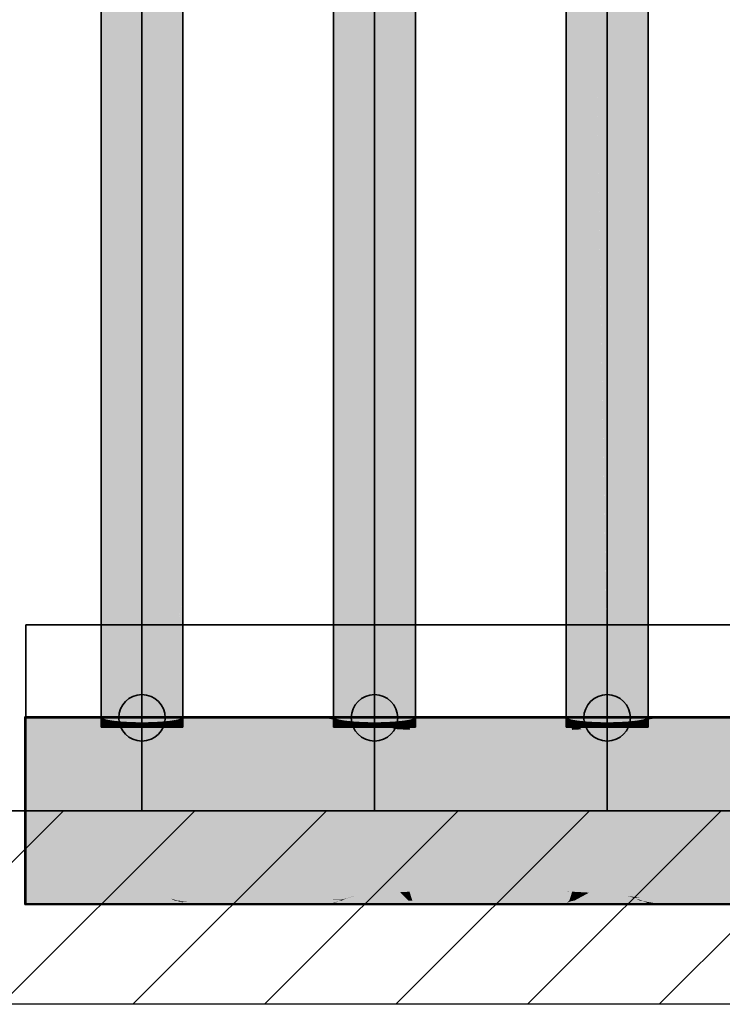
# Model space of a CAD drawing. Extents: x -459 to 541, y -543 to 550.
# Tile 69 of 71: x -398 to -383, y 201 to 222. Entities that reach past the tile are written whole.
import ezdxf
from ezdxf.lldxf.tags import DXFTag

# ---------------------------------------------------------------- set-up
doc = ezdxf.new("R2010")
doc.units = 0
doc.layers.get('0').update_dxf_attribs({"lineweight": 35})
doc.layers.add('0-Shading', color=7, linetype='Continuous', lineweight=35)
doc.layers.add('_3d_View_', color=7, linetype='Continuous')
for name, color, linetype, lineweight, true_color in [('A_Aussenwand-A07ALC2O1N', 3, 'Continuous', 35, 0x00ff00), ('A_RFB+FFB-A07ALC2T1N', 7, 'Continuous', 35, 0xb2b200), ('H_Heizung', 1, 'Continuous', 35, 0xff0000), ('H_Ruecklauf', 5, 'Continuous', 35, 0x0000ff), ('H_Vorlauf', 1, 'Continuous', 35, 0xff0000)]:
    doc.layers.add(name, color=color, linetype=linetype, lineweight=lineweight, true_color=true_color)
tags = doc.linetypes.add('STRICHPUNKT2', pattern=[12.7, 6.35, -3.175, 0, -3.175]).pattern_tags.tags
tags[10:11] = [DXFTag(74, 4), DXFTag(75, 0), DXFTag(340, '0'), DXFTag(46, 0.0), DXFTag(50, 0.0), DXFTag(44, 0.0), DXFTag(45, 0.0)]
tags[8:9] = [DXFTag(74, 4), DXFTag(75, 0), DXFTag(340, '0'), DXFTag(46, 0.0), DXFTag(50, 0.0), DXFTag(44, 0.0), DXFTag(45, 0.0)]
tags[6:7] = [DXFTag(74, 4), DXFTag(75, 0), DXFTag(340, '0'), DXFTag(46, 0.0), DXFTag(50, 0.0), DXFTag(44, 0.0), DXFTag(45, 0.0)]
tags[4:5] = [DXFTag(74, 4), DXFTag(75, 0), DXFTag(340, '0'), DXFTag(46, 0.0), DXFTag(50, 0.0), DXFTag(44, 0.0), DXFTag(45, 0.0)]

# ---------------------------------------------------------------- blocks, each defined once
blk = doc.blocks.new('3D-Ansicht-A07ALAKR1N', base_point=(-428.997, 201.23))
at = {"layer": '0-Shading', "color": 174, "true_color": 0x000090}
for points in [[(-386.237, 252.674), (-386.252, 252.674), (-386.237, 207.4), (-386.252, 207.414)], [(-386.222, 252.674), (-386.237, 252.674), (-386.222, 207.384), (-386.237, 207.4)], [(-384.522, 252.674), (-384.522, 207.384), (-384.492, 251.494), (-384.492, 207.414)], [(-396.252, 249.554), (-396.252, 207.414), (-396.222, 249.098), (-396.222, 207.384)], [(-394.492, 209.835), (-394.492, 239.803), (-394.522, 209.835), (-394.522, 239.803)], [(-394.522, 209.835), (-394.522, 207.384), (-394.492, 209.835), (-394.492, 207.414)], [(-396.237, 207.38), (-396.237, 207.4), (-396.252, 207.394), (-396.252, 207.414)], [(-396.222, 207.364), (-396.222, 207.384), (-396.237, 207.38), (-396.237, 207.4)], [(-394.492, 207.414), (-394.522, 207.384), (-394.492, 207.394), (-394.522, 207.364)], [(-386.252, 207.414), (-386.252, 207.19), (-386.222, 207.384), (-386.222, 207.19)], [(-384.522, 207.384), (-384.522, 207.19), (-384.492, 207.414), (-384.492, 207.19)], [(-396.237, 207.19), (-396.237, 207.38), (-396.252, 207.19), (-396.252, 207.394)], [(-396.222, 207.19), (-396.222, 207.364), (-396.237, 207.19), (-396.237, 207.38)], [(-394.522, 207.364), (-394.522, 207.19), (-394.492, 207.394), (-394.492, 207.19)]]:
    blk.add_solid(points, dxfattribs=at)
at = {"layer": '0-Shading', "color": 174, "true_color": 0x0000b0}
for points in [[(-386.222, 252.674), (-386.222, 207.384), (-386.134, 249.214), (-386.134, 207.356)], [(-384.522, 252.674), (-384.563, 252.674), (-384.522, 207.384), (-384.563, 207.371)], [(-396.222, 249.098), (-396.222, 207.384), (-396.134, 248.218), (-396.134, 207.356)], [(-394.522, 209.835), (-394.522, 239.803), (-394.61, 209.38), (-394.61, 239.658)], [(-384.61, 215.004), (-384.563, 215.341), (-384.61, 224.723), (-384.563, 223.024)], [(-384.563, 207.371), (-384.563, 215.341), (-384.61, 207.356), (-384.61, 215.004)], [(-394.522, 209.835), (-394.563, 209.62), (-394.522, 207.384), (-394.563, 207.371)], [(-394.563, 209.62), (-394.61, 209.38), (-394.563, 207.371), (-394.61, 207.356)], [(-396.134, 207.356), (-396.222, 207.384), (-396.134, 207.336), (-396.222, 207.364)], [(-396.222, 207.364), (-396.222, 207.19), (-396.134, 207.336), (-396.134, 207.19)], [(-394.563, 207.351), (-394.563, 207.371), (-394.61, 207.336), (-394.61, 207.356)], [(-394.563, 207.19), (-394.563, 207.351), (-394.61, 207.19), (-394.61, 207.336)], [(-394.522, 207.384), (-394.563, 207.371), (-394.522, 207.19), (-394.563, 207.19)], [(-386.134, 207.356), (-386.222, 207.384), (-386.134, 207.336), (-386.222, 207.364)], [(-386.222, 207.364), (-386.222, 207.19), (-386.134, 207.336), (-386.134, 207.19)], [(-384.61, 207.356), (-384.61, 207.19), (-384.522, 207.384), (-384.522, 207.19)]]:
    blk.add_solid(points, dxfattribs=at)
at = {"layer": '0-Shading', "color": 172, "true_color": 0x0000cd}
for points in [[(-386.134, 249.214), (-386.134, 207.356), (-385.994, 242.53), (-385.994, 207.332)], [(-395.994, 242.53), (-396.108, 247.99), (-396.134, 207.356), (-396.134, 248.218)], [(-395.994, 242.53), (-396.134, 207.356), (-395.994, 207.332)], [(-394.61, 209.38), (-394.61, 239.658), (-394.749, 208.5), (-394.749, 239.379)], [(-384.61, 215.004), (-384.61, 224.723), (-384.749, 213.965), (-384.749, 228.672)], [(-384.749, 213.965), (-384.749, 207.332), (-384.61, 215.004), (-384.61, 207.356)], [(-394.749, 208.5), (-394.749, 207.332), (-394.61, 209.38), (-394.61, 207.356)], [(-396.059, 207.323), (-396.07, 207.345), (-396.134, 207.336), (-396.134, 207.356)], [(-396.134, 207.19), (-396.074, 207.326), (-396.134, 207.336)], [(-396.134, 207.19), (-395.994, 207.19), (-396.074, 207.326), (-396.056, 207.316)], [(-396.056, 207.316), (-396.059, 207.323), (-396.074, 207.326)], [(-396.016, 207.316), (-396.07, 207.345), (-396.059, 207.323)], [(-395.994, 207.332), (-396.07, 207.345), (-395.994, 207.304)], [(-395.994, 207.282), (-396.059, 207.323), (-396.056, 207.316)], [(-395.994, 207.282), (-395.994, 207.304), (-396.059, 207.323), (-396.016, 207.316)], [(-395.994, 207.19), (-395.994, 207.282), (-396.056, 207.316)], [(-394.673, 207.345), (-394.749, 207.332), (-394.749, 207.304)], [(-394.61, 207.19), (-394.61, 207.336), (-394.749, 207.19), (-394.629, 207.333)], [(-394.749, 207.282), (-394.749, 207.19), (-394.669, 207.326), (-394.629, 207.333)], [(-394.749, 207.304), (-394.749, 207.282), (-394.727, 207.316), (-394.669, 207.326)], [(-394.629, 207.333), (-394.61, 207.356), (-394.727, 207.316), (-394.673, 207.345)], [(-394.61, 207.336), (-394.61, 207.356), (-394.629, 207.333)], [(-386.059, 207.323), (-386.07, 207.345), (-386.134, 207.336), (-386.134, 207.356)], [(-386.134, 207.19), (-386.074, 207.326), (-386.134, 207.336)], [(-386.134, 207.19), (-385.994, 207.19), (-386.074, 207.326), (-386.056, 207.316)], [(-386.056, 207.316), (-386.059, 207.323), (-386.074, 207.326)], [(-386.016, 207.316), (-386.07, 207.345), (-386.059, 207.323)], [(-385.994, 207.332), (-386.07, 207.345), (-385.994, 207.304)], [(-385.994, 207.282), (-386.059, 207.323), (-386.056, 207.316)], [(-385.994, 207.282), (-385.994, 207.304), (-386.059, 207.323), (-386.016, 207.316)], [(-385.994, 207.19), (-385.994, 207.282), (-386.056, 207.316)], [(-384.61, 207.356), (-384.749, 207.19), (-384.61, 207.19)], [(-384.61, 207.356), (-384.673, 207.345), (-384.749, 207.19), (-384.749, 207.304)], [(-384.673, 207.345), (-384.749, 207.332), (-384.749, 207.304)]]:
    blk.add_solid(points, dxfattribs=at)
at = {"layer": '0-Shading', "color": 5, "true_color": 0x0000f5}
for points in [[(-385.599, 221.499), (-385.599, 245.99), (-385.812, 233.077), (-385.812, 249.214)], [(-395.144, 238.499), (-395.144, 207.302), (-394.932, 238.983), (-394.932, 207.314)], [(-384.932, 212.6), (-384.932, 233.077), (-385.144, 210.999), (-385.144, 237.636)], [(-395.599, 221.499), (-395.599, 237.399), (-395.812, 233.077), (-395.812, 236.859)], [(-395.812, 233.077), (-395.812, 207.314), (-395.599, 221.499), (-395.599, 207.302)], [(-385.812, 233.077), (-385.812, 207.314), (-385.599, 221.499), (-385.599, 207.302)], [(-385.144, 210.999), (-385.144, 207.302), (-384.932, 212.6), (-384.932, 207.314)], [(-395.599, 207.302), (-395.812, 207.314), (-395.599, 207.21), (-395.812, 207.246)], [(-395.599, 207.21), (-395.812, 207.246), (-395.61, 207.19), (-395.812, 207.225)], [(-395.812, 207.225), (-395.812, 207.19), (-395.61, 207.19)], [(-395.599, 207.21), (-395.61, 207.19), (-395.599, 207.19)], [(-394.932, 207.314), (-395.144, 207.302), (-394.932, 207.246), (-395.144, 207.21)], [(-395.144, 207.21), (-395.144, 207.19), (-394.932, 207.246), (-394.932, 207.19)], [(-385.599, 207.302), (-385.812, 207.314), (-385.599, 207.21), (-385.812, 207.246)], [(-385.599, 207.21), (-385.812, 207.246), (-385.61, 207.19), (-385.812, 207.225)], [(-385.812, 207.225), (-385.812, 207.19), (-385.61, 207.19)], [(-385.599, 207.21), (-385.61, 207.19), (-385.599, 207.19)], [(-384.932, 207.314), (-385.144, 207.302), (-384.932, 207.246), (-385.144, 207.21)], [(-385.144, 207.21), (-385.144, 207.19), (-384.932, 207.246), (-384.932, 207.19)]]:
    blk.add_solid(points, dxfattribs=at)
at = {"layer": '0-Shading', "color": 14, "true_color": 0xb00000}
for points in [[(-389.61, 247.358), (-389.61, 207.356), (-389.522, 247.814), (-389.522, 207.384)], [(-391.222, 234.901), (-391.222, 207.384), (-391.134, 235.781), (-391.134, 207.356)], [(-317.852, 207.143), (-317.852, 207.345), (-397.892, 207.143), (-397.892, 207.345)], [(-396.283, 207.126), (-397.872, 207.326), (-397.872, 207.126)], [(-396.283, 207.126), (-395.144, 207.188), (-397.872, 207.326), (-394.461, 207.305)], [(-394.341, 207.326), (-397.872, 207.326), (-394.365, 207.322)], [(-394.365, 207.322), (-397.872, 207.326), (-394.461, 207.305)], [(-389.46, 207.126), (-392.535, 207.294), (-396.283, 207.126), (-393.141, 207.297)], [(-395.144, 207.188), (-393.141, 207.297), (-394.461, 207.305)], [(-392.872, 207.312), (-393.023, 207.32), (-394.461, 207.305), (-394.365, 207.322)], [(-392.872, 207.312), (-394.461, 207.305), (-393.141, 207.297)], [(-393.023, 207.32), (-393.124, 207.326), (-394.365, 207.322), (-394.341, 207.326)], [(-393.141, 207.297), (-392.535, 207.294), (-392.872, 207.312)], [(-393.124, 207.326), (-393.023, 207.32), (-391.402, 207.326), (-391.359, 207.318)], [(-391.359, 207.318), (-393.023, 207.32), (-391.218, 207.294), (-392.535, 207.294)], [(-391.167, 207.285), (-392.535, 207.294), (-390.599, 207.188)], [(-391.218, 207.294), (-392.535, 207.294), (-391.167, 207.285)], [(-391.13, 207.326), (-391.402, 207.326), (-391.106, 207.318), (-391.359, 207.318)], [(-391.106, 207.318), (-391.359, 207.318), (-391.031, 207.294), (-391.218, 207.294)], [(-391.222, 207.384), (-391.222, 207.19), (-391.134, 207.356), (-391.134, 207.19)], [(-391.218, 207.294), (-391.167, 207.285), (-391.031, 207.294), (-391, 207.284)], [(-391.167, 207.285), (-390.812, 207.225), (-391, 207.284)], [(-391.074, 207.326), (-391.13, 207.326), (-391.06, 207.318), (-391.106, 207.318)], [(-391.106, 207.318), (-391.031, 207.294), (-391.06, 207.318), (-391.016, 207.294)], [(-389.669, 207.326), (-391.074, 207.326), (-389.686, 207.316), (-391.06, 207.318)], [(-389.686, 207.316), (-391.06, 207.318), (-389.726, 207.295), (-391.016, 207.294)], [(-391.016, 207.294), (-391.031, 207.294), (-390.997, 207.284), (-391, 207.284)], [(-389.726, 207.295), (-391.016, 207.294), (-389.745, 207.285)], [(-389.745, 207.285), (-391.016, 207.294), (-389.76, 207.277), (-390.997, 207.284)], [(-390.997, 207.284), (-391, 207.284), (-390.997, 207.284)], [(-390.997, 207.284), (-391, 207.284), (-390.994, 207.282)], [(-390.812, 207.225), (-390.997, 207.284), (-390.994, 207.282)], [(-389.76, 207.277), (-390.997, 207.284), (-389.85, 207.228), (-390.812, 207.225)], [(-389.76, 207.277), (-390.997, 207.284), (-389.76, 207.277)], [(-389.85, 207.228), (-390.812, 207.225), (-389.911, 207.195), (-390.599, 207.188)], [(-389.911, 207.195), (-390.599, 207.188), (-389.942, 207.179)], [(-389.942, 207.179), (-390.599, 207.188), (-389.986, 207.155)], [(-389.791, 207.176), (-389.771, 207.197), (-389.942, 207.179), (-389.911, 207.195)], [(-389.739, 207.228), (-389.85, 207.228), (-389.771, 207.197), (-389.911, 207.195)], [(-389.691, 207.276), (-389.76, 207.277), (-389.739, 207.228), (-389.85, 207.228)], [(-389.608, 207.174), (-389.6, 207.198), (-389.791, 207.176), (-389.771, 207.197)], [(-389.771, 207.197), (-389.6, 207.198), (-389.739, 207.228), (-389.591, 207.229)], [(-389.683, 207.284), (-389.745, 207.285), (-389.691, 207.277), (-389.76, 207.277)], [(-389.683, 207.284), (-389.673, 207.295), (-389.745, 207.285), (-389.726, 207.295)], [(-389.739, 207.228), (-389.591, 207.229), (-389.691, 207.276), (-389.576, 207.276)], [(-389.673, 207.295), (-389.651, 207.316), (-389.726, 207.295), (-389.686, 207.316)], [(-389.691, 207.277), (-389.576, 207.276), (-389.683, 207.284), (-389.573, 207.283)], [(-389.576, 207.276), (-389.576, 207.276), (-389.691, 207.276), (-389.691, 207.277)], [(-389.651, 207.316), (-389.642, 207.326), (-389.686, 207.316), (-389.669, 207.326)], [(-389.57, 207.295), (-389.673, 207.295), (-389.573, 207.283), (-389.683, 207.284)], [(-389.57, 207.295), (-389.563, 207.316), (-389.673, 207.295), (-389.651, 207.316)], [(-389.56, 207.326), (-389.642, 207.326), (-389.563, 207.316), (-389.651, 207.316)], [(-389.61, 207.356), (-389.61, 207.19), (-389.522, 207.384), (-389.522, 207.19)], [(-389.608, 207.174), (-386.139, 207.185), (-389.6, 207.198), (-386.154, 207.233)], [(-386.283, 207.126), (-386.123, 207.135), (-389.608, 207.174), (-386.139, 207.185)], [(-389.591, 207.229), (-389.6, 207.198), (-386.157, 207.242), (-386.154, 207.233)], [(-389.576, 207.276), (-389.591, 207.229), (-386.161, 207.254), (-386.157, 207.242)], [(-389.573, 207.283), (-389.576, 207.276), (-386.162, 207.257), (-386.161, 207.255)], [(-389.576, 207.276), (-386.161, 207.254), (-389.576, 207.276), (-386.161, 207.255)], [(-389.57, 207.295), (-389.573, 207.283), (-386.174, 207.296), (-386.173, 207.293)], [(-386.173, 207.293), (-389.573, 207.283), (-386.162, 207.257)], [(-386.179, 207.312), (-389.563, 207.316), (-386.174, 207.296), (-389.57, 207.295)], [(-389.56, 207.326), (-389.563, 207.316), (-386.183, 207.326), (-386.179, 207.312)], [(-386.283, 207.126), (-379.46, 207.126), (-384.136, 207.243), (-381.294, 207.226)], [(-386.183, 207.326), (-386.179, 207.312), (-386.102, 207.326), (-386.088, 207.312)], [(-386.174, 207.296), (-386.072, 207.296), (-386.179, 207.312), (-386.088, 207.312)], [(-386.174, 207.296), (-386.173, 207.293), (-386.072, 207.296), (-386.069, 207.293)], [(-386.069, 207.293), (-386.173, 207.293), (-386.032, 207.256), (-386.162, 207.257)], [(-386.162, 207.257), (-386.161, 207.255), (-386.032, 207.256), (-386.03, 207.254)], [(-386.161, 207.255), (-386.161, 207.254), (-386.03, 207.254), (-386.029, 207.254)], [(-386.161, 207.254), (-386.157, 207.242), (-386.029, 207.254), (-386.018, 207.242)], [(-386.157, 207.242), (-386.154, 207.233), (-386.018, 207.242), (-386.011, 207.235)], [(-386.154, 207.233), (-386.139, 207.185), (-386.011, 207.235), (-385.961, 207.185)], [(-386.139, 207.185), (-386.123, 207.135), (-385.961, 207.185), (-385.921, 207.146)], [(-386.088, 207.312), (-384.697, 207.311), (-386.102, 207.326), (-384.669, 207.326)], [(-386.072, 207.296), (-384.723, 207.297), (-386.088, 207.312), (-384.697, 207.311)], [(-386.069, 207.293), (-384.723, 207.297), (-386.072, 207.296)], [(-384.86, 207.247), (-384.723, 207.297), (-386.032, 207.256), (-386.069, 207.293)], [(-386.03, 207.254), (-384.86, 207.247), (-386.032, 207.256)], [(-386.029, 207.254), (-384.863, 207.246), (-386.03, 207.254), (-384.86, 207.247)], [(-386.018, 207.242), (-384.863, 207.246), (-386.029, 207.254)], [(-386.011, 207.235), (-384.863, 207.246), (-386.018, 207.242)], [(-385.961, 207.185), (-385.144, 207.188), (-386.011, 207.235), (-384.863, 207.246)], [(-385.921, 207.146), (-385.144, 207.188), (-385.961, 207.185)], [(-385.144, 207.188), (-384.136, 207.243), (-384.8, 207.247)], [(-384.863, 207.246), (-385.144, 207.188), (-384.932, 207.225)], [(-384.8, 207.247), (-384.863, 207.246), (-384.932, 207.225)], [(-384.863, 207.246), (-384.8, 207.247), (-384.86, 207.247)], [(-384.723, 207.297), (-384.86, 207.247), (-384.749, 207.282)], [(-384.86, 207.247), (-384.8, 207.247), (-384.704, 207.297), (-384.509, 207.297)], [(-384.8, 207.247), (-384.136, 207.243), (-384.509, 207.297), (-383.137, 207.298)], [(-384.749, 207.282), (-384.704, 207.297), (-384.723, 207.297)], [(-384.723, 207.297), (-384.704, 207.297), (-384.697, 207.311), (-384.66, 207.311)], [(-384.704, 207.297), (-384.509, 207.297), (-384.66, 207.311), (-384.431, 207.31)], [(-384.697, 207.311), (-384.66, 207.311), (-384.669, 207.326), (-384.613, 207.326)], [(-384.431, 207.31), (-384.341, 207.326), (-384.66, 207.311), (-384.613, 207.326)], [(-383.137, 207.298), (-382.932, 207.309), (-384.509, 207.297), (-384.431, 207.31)], [(-384.431, 207.31), (-382.932, 207.309), (-384.341, 207.326), (-382.619, 207.326)], [(-382.611, 207.298), (-383.137, 207.298), (-381.294, 207.226), (-384.136, 207.243)], [(-382.932, 207.309), (-383.137, 207.298), (-382.809, 207.309), (-382.611, 207.298)], [(-382.872, 207.312), (-382.932, 207.309), (-382.809, 207.309)], [(-389.822, 207.146), (-389.791, 207.176), (-389.986, 207.155), (-389.942, 207.179)], [(-389.62, 207.135), (-389.608, 207.174), (-389.822, 207.146), (-389.791, 207.176)], [(-389.46, 207.126), (-386.283, 207.126), (-389.62, 207.135), (-389.608, 207.174)], [(-397.892, 203.645), (-397.892, 203.443), (-376.976, 203.645), (-375.99, 203.535)], [(-395.144, 203.6), (-396.283, 203.662), (-397.872, 203.462), (-397.872, 203.662)], [(-394.749, 203.505), (-394.932, 203.563), (-397.872, 203.462), (-395.144, 203.6)], [(-392.719, 203.484), (-389.46, 203.662), (-393.002, 203.483), (-396.283, 203.662)], [(-393.002, 203.483), (-395.144, 203.6), (-394.427, 203.477)], [(-390.599, 203.6), (-392.719, 203.484), (-391.236, 203.49)], [(-389.763, 203.583), (-390.812, 203.563), (-389.677, 203.498), (-391.02, 203.491)], [(-390.599, 203.6), (-390.812, 203.563), (-389.768, 203.588), (-389.763, 203.583)], [(-389.822, 203.642), (-390.599, 203.6), (-389.791, 203.611)], [(-389.791, 203.611), (-390.599, 203.6), (-389.77, 203.59)], [(-389.77, 203.59), (-390.599, 203.6), (-389.768, 203.588)], [(-389.608, 203.614), (-389.62, 203.653), (-389.791, 203.611), (-389.822, 203.642)], [(-389.6, 203.589), (-389.608, 203.614), (-389.77, 203.59), (-389.791, 203.611)], [(-389.599, 203.586), (-389.6, 203.589), (-389.768, 203.588), (-389.77, 203.59)], [(-389.763, 203.583), (-389.599, 203.586), (-389.768, 203.588)], [(-389.599, 203.586), (-389.763, 203.583), (-389.571, 203.498), (-389.677, 203.498)], [(-389.46, 203.662), (-389.62, 203.653), (-386.283, 203.662), (-389.608, 203.614)], [(-389.6, 203.589), (-386.283, 203.662), (-389.608, 203.614)], [(-389.6, 203.589), (-386.149, 203.57), (-386.283, 203.662), (-386.124, 203.65)], [(-389.599, 203.586), (-386.159, 203.539), (-389.6, 203.589), (-386.156, 203.55)], [(-386.149, 203.57), (-389.6, 203.589), (-386.156, 203.55)], [(-389.599, 203.586), (-389.571, 203.498), (-386.159, 203.539), (-386.167, 203.514)], [(-386.123, 203.653), (-386.283, 203.662), (-386.124, 203.65)], [(-383.73, 203.523), (-381.867, 203.531), (-386.283, 203.662), (-379.46, 203.662)], [(-386.124, 203.65), (-386.149, 203.57), (-385.928, 203.636), (-385.995, 203.569)], [(-385.921, 203.642), (-386.123, 203.653), (-385.928, 203.636), (-386.124, 203.65)], [(-385.928, 203.636), (-385.995, 203.569), (-385.773, 203.625), (-385.877, 203.568)], [(-385.928, 203.636), (-385.773, 203.625), (-385.921, 203.642), (-385.757, 203.633)], [(-385.877, 203.568), (-384.932, 203.563), (-385.773, 203.625)], [(-385.773, 203.625), (-384.932, 203.563), (-385.757, 203.633), (-385.144, 203.6)], [(-384.762, 203.534), (-383.73, 203.523), (-385.144, 203.6)], [(-375.99, 203.535), (-397.892, 203.443), (-375.158, 203.443)], [(-394.749, 203.505), (-397.872, 203.462), (-394.694, 203.476)], [(-394.694, 203.476), (-397.872, 203.462), (-394.669, 203.462)], [(-394.427, 203.477), (-394.932, 203.563), (-394.656, 203.476)], [(-394.656, 203.476), (-394.749, 203.505), (-394.694, 203.476)], [(-394.613, 203.462), (-394.656, 203.476), (-394.669, 203.462), (-394.694, 203.476)], [(-394.427, 203.477), (-394.656, 203.476), (-394.341, 203.462), (-394.613, 203.462)], [(-394.341, 203.462), (-393.002, 203.483), (-394.427, 203.477)], [(-394.341, 203.462), (-393.124, 203.462), (-393.002, 203.483), (-392.872, 203.476)], [(-392.719, 203.484), (-393.124, 203.462), (-391.284, 203.482), (-391.402, 203.462)], [(-392.872, 203.476), (-392.719, 203.484), (-393.002, 203.483)], [(-391.236, 203.49), (-392.719, 203.484), (-391.284, 203.482)], [(-391.068, 203.482), (-391.284, 203.482), (-391.13, 203.462), (-391.402, 203.462)], [(-391.038, 203.491), (-391.236, 203.49), (-391.068, 203.482), (-391.284, 203.482)], [(-390.812, 203.563), (-391.236, 203.49), (-391.038, 203.491)], [(-391.037, 203.482), (-391.068, 203.482), (-391.074, 203.462), (-391.13, 203.462)], [(-389.66, 203.48), (-391.037, 203.482), (-389.642, 203.462), (-391.074, 203.462)], [(-391.038, 203.491), (-391.068, 203.482), (-391.02, 203.491), (-391.037, 203.482)], [(-391.038, 203.491), (-391.02, 203.491), (-390.994, 203.505)], [(-391.02, 203.491), (-391.038, 203.491), (-391.02, 203.491)], [(-389.674, 203.494), (-391.02, 203.491), (-389.66, 203.48), (-391.037, 203.482)], [(-391.02, 203.491), (-390.812, 203.563), (-390.994, 203.505)], [(-391.02, 203.491), (-391.02, 203.491), (-389.677, 203.498), (-389.677, 203.497)], [(-389.677, 203.497), (-391.02, 203.491), (-389.674, 203.494)], [(-389.677, 203.497), (-389.571, 203.498), (-389.677, 203.498), (-389.571, 203.498)], [(-389.57, 203.495), (-389.571, 203.498), (-389.674, 203.494), (-389.677, 203.497)], [(-389.565, 203.48), (-389.57, 203.495), (-389.66, 203.48), (-389.674, 203.494)], [(-389.565, 203.48), (-389.66, 203.48), (-389.56, 203.462), (-389.642, 203.462)], [(-389.571, 203.498), (-389.571, 203.498), (-386.167, 203.514), (-386.168, 203.512)], [(-386.168, 203.512), (-389.571, 203.498), (-386.171, 203.502), (-389.57, 203.495)], [(-386.171, 203.502), (-389.57, 203.495), (-386.179, 203.476), (-389.565, 203.48)], [(-389.565, 203.48), (-389.56, 203.462), (-386.179, 203.476), (-386.183, 203.462)], [(-386.179, 203.476), (-386.183, 203.462), (-386.088, 203.475), (-386.102, 203.462)], [(-386.179, 203.476), (-386.088, 203.475), (-386.171, 203.502), (-386.061, 203.502)], [(-386.171, 203.502), (-386.061, 203.502), (-386.168, 203.512), (-386.051, 203.513)], [(-386.167, 203.514), (-386.168, 203.512), (-386.049, 203.514), (-386.051, 203.513)], [(-386.159, 203.539), (-386.167, 203.514), (-386.026, 203.537), (-386.049, 203.514)], [(-386.156, 203.55), (-386.159, 203.539), (-386.015, 203.548), (-386.026, 203.537)], [(-386.156, 203.55), (-386.015, 203.548), (-386.149, 203.57), (-385.995, 203.569)], [(-386.088, 203.475), (-386.102, 203.462), (-386.049, 203.475), (-386.074, 203.462)], [(-386.061, 203.502), (-386.088, 203.475), (-385.999, 203.503), (-386.049, 203.475)], [(-386.074, 203.462), (-384.669, 203.462), (-386.049, 203.475), (-384.691, 203.474)], [(-386.051, 203.513), (-386.061, 203.502), (-385.98, 203.513), (-385.999, 203.503)], [(-386.049, 203.514), (-386.051, 203.513), (-385.976, 203.515), (-385.98, 203.513)], [(-386.026, 203.537), (-386.049, 203.514), (-385.937, 203.536), (-385.976, 203.515)], [(-386.049, 203.475), (-384.691, 203.474), (-385.999, 203.503), (-384.749, 203.505)], [(-386.015, 203.548), (-386.026, 203.537), (-385.916, 203.547), (-385.937, 203.536)], [(-385.995, 203.569), (-386.015, 203.548), (-385.877, 203.568), (-385.916, 203.547)], [(-385.999, 203.503), (-384.749, 203.505), (-385.98, 203.513), (-384.789, 203.518)], [(-385.98, 203.513), (-384.789, 203.518), (-385.976, 203.515), (-384.796, 203.52)], [(-385.976, 203.515), (-384.796, 203.52), (-385.937, 203.536)], [(-385.937, 203.536), (-384.796, 203.52), (-385.916, 203.547), (-384.843, 203.535)], [(-385.916, 203.547), (-384.843, 203.535), (-385.877, 203.568), (-384.932, 203.563)], [(-384.843, 203.535), (-384.762, 203.534), (-384.932, 203.563)], [(-384.762, 203.534), (-384.843, 203.535), (-384.671, 203.519), (-384.796, 203.52)], [(-384.671, 203.519), (-384.796, 203.52), (-384.789, 203.518)], [(-384.649, 203.474), (-384.407, 203.473), (-384.789, 203.518), (-384.671, 203.519)], [(-384.671, 203.519), (-383.73, 203.523), (-384.762, 203.534)], [(-384.691, 203.474), (-384.649, 203.474), (-384.749, 203.505)], [(-384.669, 203.462), (-384.613, 203.462), (-384.691, 203.474), (-384.649, 203.474)], [(-382.786, 203.471), (-383.73, 203.523), (-384.407, 203.473), (-384.671, 203.519)], [(-384.341, 203.462), (-384.407, 203.473), (-384.613, 203.462), (-384.649, 203.474)], [(-384.341, 203.462), (-382.619, 203.462), (-384.407, 203.473), (-382.786, 203.471)], [(-383.73, 203.523), (-382.872, 203.476), (-381.867, 203.531)]]:
    blk.add_solid(points, dxfattribs=at)
at = {"layer": '0-Shading', "color": 14, "true_color": 0x900000}
for points in [[(-389.522, 247.814), (-389.522, 207.384), (-389.492, 247.814), (-389.492, 207.414)], [(-391.252, 234.445), (-391.252, 207.414), (-391.222, 234.901), (-391.222, 207.384)], [(-317.852, 207.345), (-317.852, 207.414), (-397.892, 207.345), (-397.892, 207.414)], [(-391.252, 207.414), (-391.252, 207.19), (-391.222, 207.384), (-391.222, 207.19)], [(-389.522, 207.384), (-389.522, 207.19), (-389.492, 207.414), (-389.492, 207.19)], [(-396.948, 207.392), (-397.872, 207.394), (-393.124, 207.326), (-397.872, 207.326)], [(-397.056, 207.394), (-397.872, 207.394), (-396.948, 207.392)], [(-394.427, 207.394), (-397.056, 207.394), (-394.449, 207.387), (-396.948, 207.392)], [(-394.449, 207.387), (-396.948, 207.392), (-394.563, 207.351)], [(-392.45, 207.383), (-394.449, 207.387), (-393.124, 207.326), (-394.563, 207.351)], [(-392.45, 207.383), (-392.651, 207.394), (-394.449, 207.387), (-394.427, 207.394)], [(-392.45, 207.383), (-393.124, 207.326), (-391.402, 207.326)], [(-392.651, 207.394), (-392.45, 207.383), (-391.805, 207.394), (-391.68, 207.381)], [(-391.68, 207.381), (-392.45, 207.383), (-391.13, 207.326), (-391.402, 207.326)], [(-391.471, 207.394), (-391.805, 207.394), (-391.395, 207.381), (-391.68, 207.381)], [(-391.395, 207.381), (-391.68, 207.381), (-391.074, 207.326), (-391.13, 207.326)], [(-391.316, 207.394), (-391.471, 207.394), (-391.274, 207.381), (-391.395, 207.381)], [(-391.395, 207.381), (-391.134, 207.336), (-391.274, 207.381)], [(-391.316, 207.394), (-391.274, 207.381), (-391.252, 207.394), (-391.238, 207.38)], [(-391.238, 207.38), (-391.274, 207.381), (-391.222, 207.364)], [(-389.492, 207.394), (-391.252, 207.394), (-389.509, 207.377), (-391.238, 207.38)], [(-389.509, 207.377), (-391.238, 207.38), (-389.587, 207.343), (-391.134, 207.336)], [(-391.134, 207.336), (-391.238, 207.38), (-391.222, 207.364)], [(-389.587, 207.343), (-391.134, 207.336), (-389.587, 207.343)], [(-389.61, 207.336), (-389.587, 207.343), (-389.623, 207.334), (-391.134, 207.336)], [(-389.623, 207.334), (-391.134, 207.336), (-389.669, 207.326), (-391.074, 207.326)], [(-389.617, 207.334), (-389.623, 207.334), (-389.642, 207.326), (-389.669, 207.326)], [(-389.642, 207.326), (-389.56, 207.326), (-389.617, 207.334), (-389.552, 207.333)], [(-389.617, 207.334), (-389.61, 207.336), (-389.623, 207.334)], [(-389.542, 207.343), (-389.587, 207.343), (-389.552, 207.333), (-389.617, 207.334)], [(-389.509, 207.377), (-389.587, 207.343), (-389.522, 207.364)], [(-389.587, 207.343), (-389.542, 207.343), (-389.522, 207.364)], [(-389.552, 207.333), (-389.56, 207.326), (-386.186, 207.328), (-386.183, 207.326)], [(-389.542, 207.343), (-389.552, 207.333), (-386.216, 207.358), (-386.213, 207.355)], [(-386.213, 207.355), (-389.552, 207.333), (-386.186, 207.328)], [(-389.509, 207.377), (-389.542, 207.343), (-386.228, 207.37), (-386.217, 207.359)], [(-389.542, 207.343), (-386.216, 207.358), (-389.542, 207.343), (-386.217, 207.359)], [(-386.252, 207.394), (-389.492, 207.394), (-386.228, 207.37), (-389.509, 207.377)], [(-384.519, 207.367), (-384.492, 207.394), (-386.228, 207.37), (-386.252, 207.394)], [(-386.217, 207.359), (-384.519, 207.367), (-386.228, 207.37), (-384.519, 207.367)], [(-386.216, 207.358), (-384.519, 207.366), (-386.217, 207.359), (-384.519, 207.367)], [(-386.213, 207.355), (-384.519, 207.366), (-386.216, 207.358)], [(-384.519, 207.366), (-386.213, 207.355), (-384.669, 207.326), (-386.186, 207.328)], [(-386.183, 207.326), (-384.669, 207.326), (-386.186, 207.328)], [(-384.669, 207.326), (-384.613, 207.326), (-384.431, 207.367), (-384.213, 207.366)], [(-384.519, 207.366), (-384.669, 207.326), (-384.521, 207.364)], [(-384.61, 207.336), (-384.522, 207.364), (-384.669, 207.326), (-384.521, 207.364)], [(-384.341, 207.326), (-383.622, 207.365), (-384.613, 207.326), (-384.213, 207.366)], [(-384.431, 207.367), (-384.514, 207.366), (-384.61, 207.336)], [(-384.522, 207.364), (-384.514, 207.366), (-384.521, 207.364)], [(-384.521, 207.364), (-384.514, 207.366), (-384.519, 207.366)], [(-384.519, 207.367), (-384.513, 207.367), (-384.492, 207.394), (-384.427, 207.394)], [(-384.519, 207.367), (-384.513, 207.367), (-384.519, 207.367)], [(-384.514, 207.366), (-384.513, 207.367), (-384.519, 207.366), (-384.519, 207.367)], [(-384.514, 207.366), (-384.431, 207.367), (-384.513, 207.367)], [(-384.513, 207.367), (-384.431, 207.367), (-384.427, 207.394), (-384.272, 207.394)], [(-384.213, 207.366), (-383.938, 207.394), (-384.431, 207.367), (-384.272, 207.394)], [(-383.622, 207.365), (-384.341, 207.326), (-381.18, 207.351), (-382.619, 207.326)], [(-384.213, 207.366), (-383.622, 207.365), (-383.938, 207.394), (-383.092, 207.394)], [(-383.092, 207.394), (-383.622, 207.365), (-381.316, 207.394), (-381.21, 207.36)], [(-383.622, 207.365), (-381.18, 207.351), (-381.21, 207.36)], [(-374.865, 203.41), (-375.158, 203.443), (-397.892, 203.374), (-397.892, 203.443)], [(-374.865, 203.41), (-397.892, 203.374), (-374.849, 203.402)], [(-374.849, 203.402), (-397.892, 203.374), (-374.792, 203.374)], [(-396.973, 203.395), (-397.872, 203.462), (-397.872, 203.394)], [(-396.183, 203.462), (-397.872, 203.462), (-396.231, 203.414), (-396.973, 203.395)], [(-396.993, 203.395), (-397.872, 203.394), (-397.056, 203.394)], [(-396.973, 203.395), (-397.872, 203.394), (-396.993, 203.395)], [(-394.496, 203.398), (-396.993, 203.395), (-394.492, 203.394), (-397.056, 203.394)], [(-394.497, 203.399), (-396.973, 203.395), (-394.496, 203.398), (-396.993, 203.395)], [(-394.522, 203.424), (-394.563, 203.437), (-394.497, 203.399), (-396.973, 203.395)], [(-396.231, 203.414), (-396.973, 203.395), (-396.237, 203.408)], [(-394.563, 203.437), (-396.231, 203.414), (-396.237, 203.408)], [(-394.669, 203.462), (-396.183, 203.462), (-394.627, 203.455), (-396.231, 203.414)], [(-394.563, 203.437), (-394.61, 203.452), (-396.231, 203.414), (-394.627, 203.455)], [(-394.627, 203.455), (-394.559, 203.457), (-394.669, 203.462), (-394.613, 203.462)], [(-394.395, 203.44), (-394.559, 203.457), (-394.527, 203.438), (-394.627, 203.455)], [(-394.559, 203.457), (-394.341, 203.462), (-394.613, 203.462)], [(-394.527, 203.438), (-394.61, 203.452), (-394.563, 203.437)], [(-392.494, 203.402), (-391.402, 203.462), (-394.563, 203.437), (-393.124, 203.462)], [(-392.494, 203.402), (-394.563, 203.437), (-394.444, 203.399)], [(-394.048, 203.446), (-394.341, 203.462), (-394.395, 203.44), (-394.559, 203.457)], [(-394.444, 203.399), (-394.522, 203.424), (-394.497, 203.399)], [(-394.441, 203.398), (-394.444, 203.399), (-394.496, 203.398), (-394.497, 203.399)], [(-394.427, 203.394), (-394.441, 203.398), (-394.492, 203.394), (-394.496, 203.398)], [(-392.494, 203.402), (-394.444, 203.399), (-392.531, 203.4), (-394.441, 203.398)], [(-392.531, 203.4), (-394.441, 203.398), (-392.651, 203.394), (-394.427, 203.394)], [(-393.124, 203.462), (-394.341, 203.462), (-394.048, 203.446)], [(-391.73, 203.401), (-392.531, 203.4), (-391.805, 203.394), (-392.651, 203.394)], [(-391.708, 203.404), (-392.494, 203.402), (-391.73, 203.401), (-392.531, 203.4)], [(-391.13, 203.462), (-391.402, 203.462), (-391.708, 203.404), (-392.494, 203.402)], [(-391.425, 203.402), (-391.73, 203.401), (-391.471, 203.394), (-391.805, 203.394)], [(-391.411, 203.404), (-391.708, 203.404), (-391.425, 203.402), (-391.73, 203.401)], [(-391.13, 203.462), (-391.708, 203.404), (-391.074, 203.462), (-391.411, 203.404)], [(-391.425, 203.402), (-391.471, 203.394), (-391.29, 203.402), (-391.316, 203.394)], [(-391.411, 203.404), (-391.425, 203.402), (-391.283, 203.404), (-391.29, 203.402)], [(-391.134, 203.452), (-391.411, 203.404), (-391.283, 203.404)], [(-391.243, 203.402), (-391.29, 203.402), (-391.252, 203.394), (-391.316, 203.394)], [(-391.241, 203.404), (-391.283, 203.404), (-391.243, 203.402), (-391.29, 203.402)], [(-391.283, 203.404), (-391.241, 203.405), (-391.222, 203.424)], [(-391.241, 203.405), (-391.283, 203.404), (-391.241, 203.404)], [(-389.502, 203.404), (-391.243, 203.402), (-389.492, 203.394), (-391.252, 203.394)], [(-389.505, 203.407), (-391.241, 203.404), (-389.502, 203.404), (-391.243, 203.402)], [(-391.134, 203.452), (-391.241, 203.405), (-389.56, 203.462), (-389.517, 203.42)], [(-391.241, 203.405), (-391.134, 203.452), (-391.222, 203.424)], [(-389.517, 203.42), (-391.241, 203.405), (-389.515, 203.417)], [(-389.515, 203.417), (-391.241, 203.405), (-389.505, 203.407)], [(-391.134, 203.452), (-389.56, 203.462), (-391.074, 203.462)], [(-389.56, 203.462), (-389.517, 203.42), (-386.183, 203.462), (-386.197, 203.449)], [(-386.197, 203.449), (-389.517, 203.42), (-386.205, 203.441), (-389.515, 203.417)], [(-386.205, 203.441), (-389.515, 203.417), (-386.233, 203.413), (-389.505, 203.407)], [(-389.505, 203.407), (-389.505, 203.407), (-386.233, 203.413), (-386.233, 203.412)], [(-389.502, 203.404), (-386.237, 203.408), (-389.505, 203.407), (-386.233, 203.412)], [(-389.492, 203.394), (-386.252, 203.394), (-389.502, 203.404), (-386.237, 203.408)], [(-386.252, 203.394), (-384.492, 203.394), (-386.237, 203.408), (-384.508, 203.41)], [(-386.237, 203.408), (-384.508, 203.41), (-386.233, 203.412), (-384.513, 203.415)], [(-386.233, 203.413), (-384.513, 203.415), (-386.169, 203.441), (-384.61, 203.452)], [(-386.233, 203.413), (-386.169, 203.441), (-386.222, 203.424)], [(-386.233, 203.412), (-384.513, 203.415), (-386.233, 203.413)], [(-386.169, 203.441), (-386.205, 203.441), (-386.222, 203.424)], [(-386.205, 203.441), (-386.169, 203.441), (-386.197, 203.449), (-386.142, 203.449)], [(-386.183, 203.462), (-386.197, 203.449), (-386.102, 203.462), (-386.142, 203.449)], [(-386.169, 203.441), (-384.61, 203.452), (-386.142, 203.449), (-384.669, 203.462)], [(-386.134, 203.452), (-386.142, 203.449), (-386.074, 203.462), (-384.669, 203.462)], [(-386.102, 203.462), (-386.134, 203.452), (-386.074, 203.462)], [(-384.397, 203.415), (-384.155, 203.416), (-384.669, 203.462), (-384.613, 203.462)], [(-384.155, 203.416), (-383.511, 203.417), (-384.613, 203.462), (-384.341, 203.462)], [(-384.61, 203.452), (-384.513, 203.415), (-384.522, 203.424)], [(-384.397, 203.415), (-384.61, 203.452), (-384.494, 203.415)], [(-384.513, 203.415), (-384.494, 203.415), (-384.522, 203.424)], [(-384.513, 203.415), (-384.494, 203.415), (-384.513, 203.415)], [(-384.479, 203.41), (-384.494, 203.415), (-384.508, 203.41), (-384.513, 203.415)], [(-384.427, 203.394), (-384.479, 203.41), (-384.492, 203.394), (-384.508, 203.41)], [(-384.479, 203.41), (-384.369, 203.411), (-384.494, 203.415), (-384.397, 203.415)], [(-384.427, 203.394), (-384.272, 203.394), (-384.479, 203.41), (-384.369, 203.411)], [(-384.369, 203.411), (-384.107, 203.411), (-384.397, 203.415), (-384.155, 203.416)], [(-384.272, 203.394), (-383.938, 203.394), (-384.369, 203.411), (-384.107, 203.411)], [(-383.511, 203.417), (-382.619, 203.462), (-384.341, 203.462)], [(-383.419, 203.412), (-383.511, 203.417), (-384.107, 203.411), (-384.155, 203.416)], [(-383.092, 203.394), (-383.419, 203.412), (-383.938, 203.394), (-384.107, 203.411)], [(-383.511, 203.417), (-381.233, 203.42), (-382.619, 203.462), (-381.18, 203.437)], [(-383.511, 203.417), (-383.419, 203.412), (-381.233, 203.42), (-381.251, 203.414)], [(-383.419, 203.412), (-383.092, 203.394), (-381.251, 203.414), (-381.316, 203.394)]]:
    blk.add_solid(points, dxfattribs=at)
at = {"layer": '0-Shading', "color": 12, "true_color": 0xcd0000}
for points in [[(-389.749, 246.478), (-389.749, 207.332), (-389.61, 247.358), (-389.61, 207.356)], [(-391.134, 235.781), (-391.134, 207.356), (-390.994, 237.025), (-390.994, 207.332)], [(-391.07, 207.345), (-391.134, 207.356), (-390.994, 207.19), (-391.134, 207.19)], [(-391.07, 207.345), (-390.994, 207.19), (-390.994, 207.304)], [(-390.994, 207.332), (-391.07, 207.345), (-390.994, 207.304)], [(-389.61, 207.356), (-389.673, 207.345), (-389.749, 207.19), (-389.749, 207.304)], [(-389.61, 207.356), (-389.749, 207.19), (-389.61, 207.19)], [(-389.673, 207.345), (-389.749, 207.332), (-389.749, 207.304)], [(-397.892, 206.822), (-366.954, 206.822), (-397.892, 207.143), (-363.777, 207.143)], [(-396.283, 207.126), (-397.872, 207.126), (-396.346, 207.12)], [(-396.346, 207.12), (-397.872, 207.126), (-397.872, 206.965)], [(-386.314, 206.808), (-389.098, 207.089), (-397.872, 206.965), (-396.346, 207.12)], [(-389.098, 207.089), (-389.46, 207.126), (-396.346, 207.12), (-396.283, 207.126)], [(-389.098, 207.089), (-386.743, 207.08), (-389.46, 207.126), (-386.283, 207.126)], [(-386.743, 207.08), (-389.098, 207.089), (-387.872, 206.965)], [(-386.314, 206.808), (-386.743, 207.08), (-387.872, 206.965)], [(-386.283, 207.126), (-386.743, 207.08), (-379.46, 207.126), (-378.667, 207.046)], [(-386.743, 207.08), (-386.314, 206.808), (-377.77, 206.955), (-378.485, 206.808)], [(-386.743, 207.08), (-377.77, 206.955), (-378.667, 207.046)], [(-386.314, 206.808), (-397.872, 206.965), (-397.872, 206.808)], [(-378.538, 203.966), (-397.892, 203.966), (-377.972, 203.849)], [(-377.972, 203.849), (-397.892, 203.966), (-376.976, 203.645), (-397.892, 203.645)], [(-389.46, 203.662), (-386.912, 203.919), (-397.872, 203.822), (-397.872, 203.98)], [(-386.314, 203.98), (-397.872, 203.98), (-386.912, 203.919)], [(-397.872, 203.822), (-397.872, 203.662), (-396.283, 203.662)], [(-389.46, 203.662), (-397.872, 203.822), (-396.283, 203.662)], [(-389.46, 203.662), (-386.283, 203.662), (-387.872, 203.822)], [(-386.283, 203.662), (-386.912, 203.919), (-387.872, 203.822)], [(-377.951, 203.87), (-378.485, 203.98), (-386.912, 203.919), (-386.314, 203.98)], [(-386.912, 203.919), (-377.77, 203.833), (-377.951, 203.87)], [(-386.912, 203.919), (-386.283, 203.662), (-377.77, 203.833), (-379.46, 203.662)]]:
    blk.add_solid(points, dxfattribs=at)
at = {"layer": '0-Shading', "color": 12, "true_color": 0xe40000}
for points in [[(-389.932, 245.234), (-389.932, 207.314), (-389.749, 246.478), (-389.749, 207.332)], [(-390.994, 237.025), (-390.994, 207.332), (-390.812, 238.55), (-390.812, 207.314)], [(-390.812, 207.314), (-390.994, 207.332), (-390.812, 207.246), (-390.994, 207.304)], [(-390.994, 207.304), (-390.994, 207.19), (-390.812, 207.246), (-390.812, 207.19)], [(-389.749, 207.332), (-389.932, 207.314), (-389.749, 207.304), (-389.932, 207.246)], [(-389.749, 207.304), (-389.932, 207.246), (-389.749, 207.282), (-389.932, 207.225)], [(-389.932, 207.225), (-389.932, 207.19), (-389.749, 207.282), (-389.749, 207.19)], [(-397.892, 206.404), (-369.393, 206.404), (-397.892, 206.822), (-366.954, 206.822)], [(-386.314, 206.808), (-397.872, 206.808), (-383.9, 206.394), (-397.872, 206.394)], [(-378.485, 206.808), (-386.314, 206.808), (-379.671, 206.394), (-383.9, 206.394)], [(-397.892, 203.966), (-366.954, 203.966), (-397.892, 204.384), (-369.393, 204.384)], [(-383.9, 204.394), (-397.872, 204.394), (-386.314, 203.98), (-397.872, 203.98)], [(-379.671, 204.394), (-383.9, 204.394), (-378.485, 203.98), (-386.314, 203.98)]]:
    blk.add_solid(points, dxfattribs=at)
at = {"layer": '0-Shading', "color": 5, "true_color": 0x0000fd}
for points in [[(-385.599, 221.499), (-385.372, 209.273), (-385.599, 245.99), (-385.372, 242.041)], [(-385.372, 209.273), (-385.34, 209.515), (-385.372, 242.041), (-385.207, 238.849)], [(-385.34, 209.515), (-385.144, 210.999), (-385.207, 238.849), (-385.144, 237.636)], [(-395.35, 207.298), (-395.209, 238.345), (-395.372, 208.586), (-395.372, 237.958)], [(-395.144, 207.302), (-395.144, 238.499), (-395.35, 207.298), (-395.209, 238.345)], [(-395.372, 208.586), (-395.372, 237.958), (-395.599, 221.499), (-395.599, 237.399)], [(-395.599, 221.499), (-395.599, 207.302), (-395.372, 208.586), (-395.372, 207.298)], [(-385.372, 209.273), (-385.599, 221.499), (-385.382, 209.192)], [(-385.599, 221.499), (-385.599, 207.302), (-385.372, 208.586), (-385.372, 207.298)], [(-385.144, 207.302), (-385.144, 210.999), (-385.35, 207.298), (-385.34, 209.515)], [(-385.35, 207.298), (-385.34, 209.515), (-385.372, 208.586), (-385.372, 209.273)], [(-385.372, 208.586), (-385.372, 209.273), (-385.382, 209.192)], [(-395.372, 208.586), (-395.372, 207.298), (-395.35, 207.298)], [(-385.372, 208.586), (-385.372, 207.298), (-385.35, 207.298)], [(-395.372, 207.298), (-395.599, 207.302), (-395.372, 207.197), (-395.599, 207.21)], [(-395.599, 207.21), (-395.599, 207.19), (-395.372, 207.197), (-395.372, 207.19)], [(-395.144, 207.302), (-395.372, 207.298), (-395.144, 207.21), (-395.372, 207.197)], [(-395.372, 207.197), (-395.372, 207.19), (-395.144, 207.21), (-395.144, 207.19)], [(-385.372, 207.298), (-385.599, 207.302), (-385.372, 207.197), (-385.599, 207.21)], [(-385.599, 207.21), (-385.599, 207.19), (-385.372, 207.197), (-385.372, 207.19)], [(-385.144, 207.302), (-385.372, 207.298), (-385.144, 207.21), (-385.372, 207.197)], [(-385.372, 207.197), (-385.372, 207.19), (-385.144, 207.21), (-385.144, 207.19)]]:
    blk.add_solid(points, dxfattribs=at)
at = {"layer": '0-Shading', "color": 1, "true_color": 0xf50000}
for points in [[(-390.144, 243.71), (-390.144, 207.302), (-389.932, 245.234), (-389.932, 207.314)], [(-390.812, 238.55), (-390.812, 207.314), (-390.599, 240.25), (-390.599, 207.302)], [(-390.599, 207.302), (-390.812, 207.314), (-390.599, 207.21), (-390.812, 207.246)], [(-390.812, 207.246), (-390.812, 207.19), (-390.599, 207.21), (-390.599, 207.19)], [(-389.932, 207.314), (-390.144, 207.302), (-389.932, 207.246), (-390.144, 207.21)], [(-389.932, 207.246), (-390.144, 207.21), (-390.133, 207.19), (-390.144, 207.19)], [(-389.932, 207.246), (-390.133, 207.19), (-389.932, 207.225)], [(-390.133, 207.19), (-389.932, 207.19), (-389.932, 207.225)], [(-397.892, 205.917), (-370.925, 205.917), (-397.892, 206.404), (-369.393, 206.404)], [(-383.9, 206.394), (-397.872, 206.394), (-382.382, 205.912), (-397.872, 205.912)], [(-379.671, 206.394), (-383.9, 206.394), (-380.417, 205.912), (-382.382, 205.912)], [(-397.892, 204.384), (-369.393, 204.384), (-397.892, 204.871), (-370.925, 204.871)], [(-382.382, 204.876), (-397.872, 204.876), (-383.9, 204.394), (-397.872, 204.394)], [(-380.417, 204.876), (-382.382, 204.876), (-379.671, 204.394), (-383.9, 204.394)]]:
    blk.add_solid(points, dxfattribs=at)
at = {"layer": '0-Shading', "color": 1, "true_color": 0xfd0000}
for points in [[(-390.372, 242.01), (-390.372, 207.298), (-390.144, 243.71), (-390.144, 207.302)], [(-390.599, 240.25), (-390.599, 207.302), (-390.372, 242.01), (-390.372, 207.298)], [(-390.372, 207.298), (-390.599, 207.302), (-390.372, 207.197), (-390.599, 207.21)], [(-390.599, 207.21), (-390.599, 207.19), (-390.372, 207.197), (-390.372, 207.19)], [(-390.144, 207.302), (-390.372, 207.298), (-390.144, 207.21), (-390.372, 207.197)], [(-390.372, 207.197), (-390.372, 207.19), (-390.144, 207.21), (-390.144, 207.19)], [(-397.892, 205.394), (-371.448, 205.394), (-397.892, 205.917), (-370.925, 205.917)], [(-382.382, 205.912), (-397.872, 205.912), (-381.864, 205.394), (-397.872, 205.394)], [(-397.892, 204.871), (-370.925, 204.871), (-397.892, 205.394), (-371.448, 205.394)], [(-381.864, 205.394), (-397.872, 205.394), (-382.382, 204.876), (-397.872, 204.876)]]:
    blk.add_solid(points, dxfattribs=at)
at = {"layer": '0-Shading', "color": 172, "true_color": 0x0000e4}
for points in [[(-395.994, 242.53), (-395.994, 207.332), (-395.812, 233.077), (-395.812, 207.314)], [(-385.994, 242.53), (-385.994, 207.332), (-385.812, 233.077), (-385.812, 207.314)], [(-394.923, 207.314), (-394.801, 239.267), (-394.932, 207.314), (-394.932, 238.983)], [(-394.749, 208.5), (-394.749, 239.379), (-394.923, 207.314), (-394.801, 239.267)], [(-384.749, 213.965), (-384.749, 228.672), (-384.932, 212.6), (-384.932, 233.077)], [(-384.932, 212.6), (-384.932, 207.314), (-384.749, 213.965), (-384.749, 207.332)], [(-394.923, 207.314), (-394.749, 207.332), (-394.749, 208.5)], [(-395.812, 207.314), (-395.994, 207.332), (-395.812, 207.246), (-395.994, 207.304)], [(-395.812, 207.246), (-395.994, 207.304), (-395.812, 207.225), (-395.994, 207.282)], [(-395.994, 207.282), (-395.994, 207.19), (-395.812, 207.225), (-395.812, 207.19)], [(-394.749, 207.332), (-394.932, 207.314), (-394.749, 207.304), (-394.932, 207.246)], [(-394.749, 207.304), (-394.932, 207.246), (-394.749, 207.282), (-394.932, 207.225)], [(-394.932, 207.225), (-394.932, 207.19), (-394.749, 207.282), (-394.749, 207.19)], [(-385.812, 207.314), (-385.994, 207.332), (-385.812, 207.246), (-385.994, 207.304)], [(-385.812, 207.246), (-385.994, 207.304), (-385.812, 207.225), (-385.994, 207.282)], [(-385.994, 207.282), (-385.994, 207.19), (-385.812, 207.225), (-385.812, 207.19)], [(-384.749, 207.332), (-384.932, 207.314), (-384.749, 207.304), (-384.932, 207.246)], [(-384.932, 207.246), (-384.932, 207.19), (-384.749, 207.304), (-384.749, 207.19)]]:
    blk.add_solid(points, dxfattribs=at)
blk = doc.blocks.new('Referenz-A07ALC6Q1N', base_point=(-427.54, 201.23))
at = {"layer": 'A_Aussenwand-A07ALC2O1N', "color": 0, "linetype": 'ByBlock', "ltscale": 0.35}
blk.add_line((-274.486, 205.394), (-412.866, 205.394), dxfattribs=at)
at = {"layer": 'A_RFB+FFB-A07ALC2T1N', "color": 0, "linetype": 'ByBlock', "ltscale": 0.35}
blk.add_line((-426.887, 205.394), (-274.486, 205.394), dxfattribs=at)
at = {"layer": 'A_RFB+FFB-A07ALC2T1N', "color": 0, "linetype": 'ByBlock', "lineweight": 18, "ltscale": 0.18}
for p, q in [((-401.225, 201.23), (-397.061, 205.394)), ((-398.397, 201.23), (-394.233, 205.394)), ((-395.568, 201.23), (-391.404, 205.394)), ((-392.74, 201.23), (-388.576, 205.394)), ((-389.911, 201.23), (-385.747, 205.394)), ((-387.083, 201.23), (-382.919, 205.394)), ((-384.254, 201.23), (-380.091, 205.394))]:
    blk.add_line(p, q, dxfattribs=at)
blk = doc.blocks.new('gemischter Verteiler-A07ALC6S1N', base_point=(-397.872, 205.394))
at = {"color": 0, "linetype": 'ByBlock', "lineweight": -2, "ltscale": 0.35}
for p, q in [((-317.872, 209.394), (-397.872, 209.394)), ((-397.872, 209.394), (-397.872, 205.394)), ((-397.872, 205.394), (-317.872, 205.394))]:
    blk.add_line(p, q, dxfattribs=at)
at = {"color": 0, "linetype": 'STRICHPUNKT2', "lineweight": -2, "ltscale": 0.35}
blk.add_line((-317.872, 207.394), (-397.872, 207.394), dxfattribs=at)
at = {"layer": 'H_Ruecklauf', "lineweight": -2}
for centre in [(-395.372, 207.394), (-385.372, 207.394)]:
    blk.add_circle(centre, 0.5, dxfattribs=at)
at = {"layer": 'H_Vorlauf', "color": 0, "lineweight": -2}
blk.add_circle((-390.372, 207.394), 0.5, dxfattribs=at)
blk = doc.blocks.new('Rohr - 1703-A07ALC8O1N', base_point=(-390.372, 205.394))
at = {"color": 0, "linetype": 'ByBlock', "lineweight": -2, "ltscale": 0.35}
blk.add_line((-390.372, 253.994), (-390.372, 205.394), dxfattribs=at)
blk = doc.blocks.new('Rohr - 1703-A07ALC9I1N', base_point=(-395.372, 205.394))
at = {"color": 0, "linetype": 'ByBlock', "lineweight": -2, "ltscale": 0.35}
blk.add_line((-395.372, 205.394), (-395.372, 253.994), dxfattribs=at)
blk = doc.blocks.new('Rohr - 1703-A07ALCA81N', base_point=(-385.372, 205.394))
at = {"color": 0, "linetype": 'ByBlock', "lineweight": -2, "ltscale": 0.35}
blk.add_line((-385.372, 205.394), (-385.372, 253.994), dxfattribs=at)
blk = doc.blocks.new('Geometrie-A07ALCC01N', base_point=(-415.775, 203.394))
at = {"layer": 'H_Heizung', "lineweight": -2}
for p, q in [((-317.872, 207.394), (-397.872, 207.394)), ((-397.872, 206.222), (-397.872, 207.394)), ((-397.872, 204.565), (-397.872, 206.222)), ((-397.872, 203.394), (-397.872, 204.565)), ((-397.872, 203.394), (-317.872, 203.394))]:
    blk.add_line(p, q, dxfattribs=at)
at = {"layer": 'H_Ruecklauf', "lineweight": -2}
for p, q in [((-396.252, 252.674), (-396.252, 207.19)), ((-394.492, 207.19), (-394.492, 252.674)), ((-386.252, 252.674), (-386.252, 207.19)), ((-384.492, 207.19), (-384.492, 252.674)), ((-396.252, 207.19), (-395.736, 207.19)), ((-395.736, 207.19), (-395.007, 207.19)), ((-395.007, 207.19), (-394.492, 207.19)), ((-386.252, 207.19), (-385.736, 207.19)), ((-385.736, 207.19), (-385.007, 207.19)), ((-385.007, 207.19), (-384.492, 207.19))]:
    blk.add_line(p, q, dxfattribs=at)
blk = doc.blocks.new('Geometrie-A07ALCC21N', base_point=(-415.775, 203.374))
at = {"layer": 'H_Heizung', "lineweight": -2}
for p, q in [((-317.852, 207.414), (-397.892, 207.414)), ((-397.892, 206.231), (-397.892, 207.414)), ((-397.892, 204.557), (-397.892, 206.231)), ((-397.892, 203.374), (-397.892, 204.557)), ((-397.892, 203.374), (-317.852, 203.374))]:
    blk.add_line(p, q, dxfattribs=at)
at = {"layer": 'H_Vorlauf', "lineweight": -2}
for p, q in [((-391.252, 252.674), (-391.252, 207.19)), ((-389.492, 207.19), (-389.492, 252.674)), ((-391.252, 207.19), (-390.736, 207.19)), ((-390.736, 207.19), (-390.007, 207.19)), ((-390.007, 207.19), (-389.492, 207.19))]:
    blk.add_line(p, q, dxfattribs=at)
blk = doc.blocks.new('3D-Ansicht-Rahmen-A07ALCC31N', base_point=(-428.997, 201.23))
at = {"color": 0, "linetype": 'ByBlock', "lineweight": -2, "ltscale": 0.25}
blk.add_line((-263.386, 201.23), (-428.997, 201.23), dxfattribs=at)

msp = doc.modelspace()

# ---------------------------------------------------------------- block references
at = {"color": 251, "lineweight": 25, "ltscale": 0.25, "true_color": 0x585858}
msp.add_blockref('Referenz-A07ALC6Q1N', (-427.54, 201.23), dxfattribs=at)
msp.add_blockref('3D-Ansicht-A07ALAKR1N', (-428.997, 201.23))
at = {"linetype": 'Continuous', "ltscale": 0.35}
for name, p in [('Geometrie-A07ALCC21N', (-415.775, 203.374)), ('Geometrie-A07ALCC01N', (-415.775, 203.394))]:
    msp.add_blockref(name, p, dxfattribs=at)
at = {"layer": '_3d_View_', "color": 7, "linetype": 'Continuous', "lineweight": 25}
msp.add_blockref('3D-Ansicht-Rahmen-A07ALCC31N', (-428.997, 201.23), dxfattribs=at)
at = {"layer": 'H_Heizung', "ltscale": 0.35}
msp.add_blockref('gemischter Verteiler-A07ALC6S1N', (-397.872, 205.394), dxfattribs=at)
at = {"layer": 'H_Ruecklauf', "ltscale": 0.35}
for name, p in [('Rohr - 1703-A07ALC9I1N', (-395.372, 205.394)), ('Rohr - 1703-A07ALCA81N', (-385.372, 205.394))]:
    msp.add_blockref(name, p, dxfattribs=at)
at = {"layer": 'H_Vorlauf', "ltscale": 0.35}
msp.add_blockref('Rohr - 1703-A07ALC8O1N', (-390.372, 205.394), dxfattribs=at)

doc.saveas('drawing.dxf')
